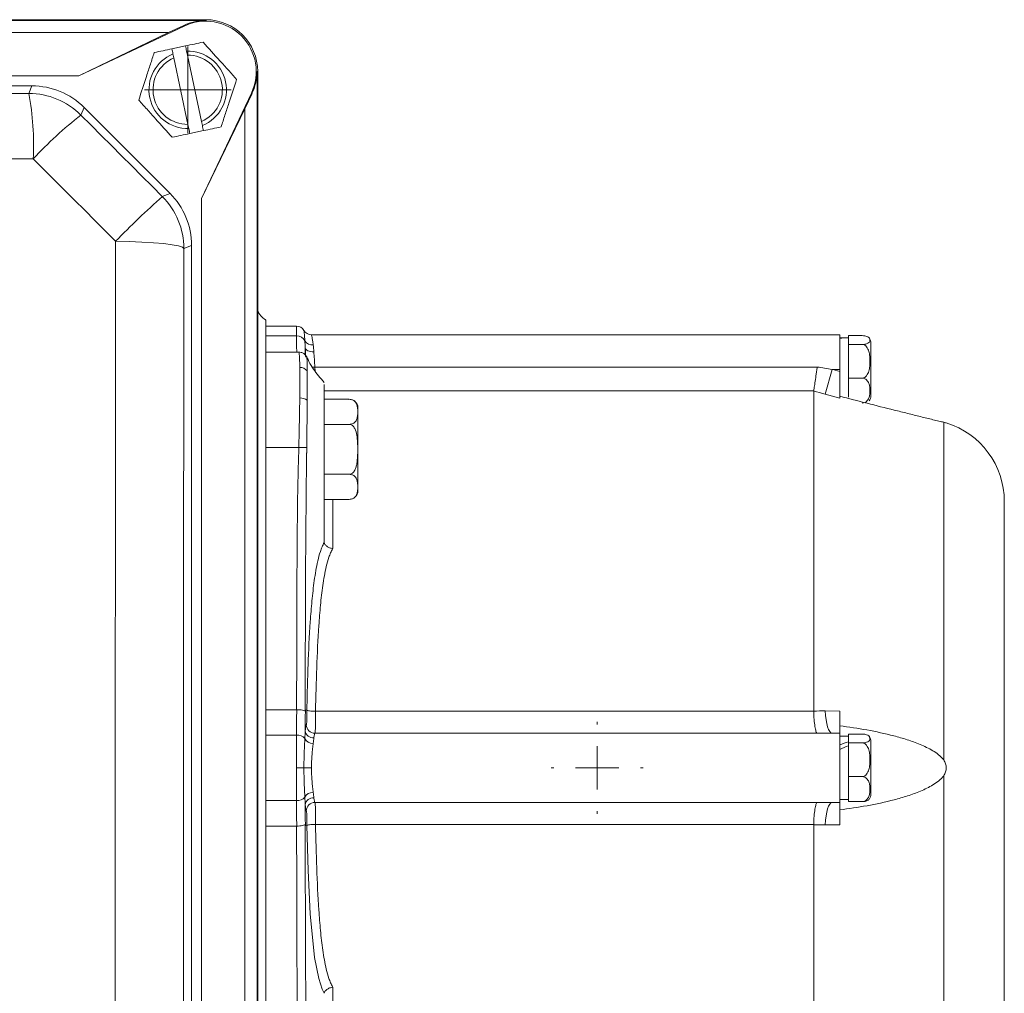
# Model space of a CAD drawing. Header units: millimetres. Extents: x 150 to 972, y 37 to 799.
# Tile 10 of 29: x 309 to 422, y 116 to 229. Entities that reach past the tile are written whole.
import ezdxf

# ---------------------------------------------------------------- set-up
doc = ezdxf.new("R2010")
doc.units = ezdxf.units.MM

# ---------------------------------------------------------------- blocks, each defined once
blk = doc.blocks.new('SW_CENTERMARKSYMBOL_19')
at = {"color": 0, "linetype": 'Continuous', "lineweight": 0}
for p, q in [((0, 5), (0, 5.3)), ((0, 0), (0, 2.5)), ((-5, 0), (-5.3, 0)), ((0, 0), (-2.5, 0)), ((0, 0), (0, -2.5)), ((0, 0), (2.5, 0)), ((5, 0), (5.3, 0)), ((0, -5), (0, -5.3))]:
    blk.add_line(p, q, dxfattribs=at)
blk = doc.blocks.new('SW_CENTERMARKSYMBOL_32')
at = {"color": 0, "linetype": 'Continuous', "lineweight": 0}
for p, q in [((0, 2.5), (0, 5)), ((0, 0), (0, 2.5)), ((-2.5, 0), (-5, 0)), ((0, 0), (-2.5, 0)), ((0, 0), (0, -2.5)), ((0, 0), (2.5, 0)), ((2.5, 0), (5, 0)), ((0, -2.5), (0, -5))]:
    blk.add_line(p, q, dxfattribs=at)

msp = doc.modelspace()

# ---------------------------------------------------------------- linework, layer by layer
at = {"color": 7, "linetype": 'Continuous', "lineweight": 15}
for p, q in [((330.33, 228.78), (207.33, 228.78)), ((207.33, 228.78), (330.33, 228.78)), ((207.33, 228.69), (330.33, 228.69)), ((330.33, 228.69), (330.33, 228.78)), ((211.64, 227.28), (326.03, 227.28)), ((315.7, 222.28), (327.84, 228.04)), ((326.03, 227.28), (315.7, 222.28)), ((327.8, 228.12), (326.03, 227.28)), ((327.84, 228.04), (327.8, 228.12)), ((326.43, 225.42), (327.99, 225.75)), ((328.22, 224.69), (328.12, 225.16)), ((326.55, 224.83), (326.65, 224.36)), ((326.65, 224.36), (328.28, 216.69)), ((329.84, 217.02), (328.22, 224.69)), ((336.25, 222.78), (336.33, 222.78)), ((336.25, 222.78), (336.25, 44.78)), ((336.33, 44.78), (336.33, 222.78)), ((336.33, 222.78), (336.33, 44.78)), ((221.97, 222.28), (315.7, 222.28)), ((310.28, 221.14), (227.39, 221.14)), ((309.91, 220.26), (310.28, 221.14)), ((335.6, 220.28), (329.83, 208.14)), ((334.83, 218.47), (335.68, 220.24)), ((335.6, 220.28), (335.68, 220.24)), ((316.29, 218.65), (315.92, 217.77)), ((326.21, 208.73), (316.29, 218.65)), ((329.83, 208.14), (334.83, 218.47)), ((334.83, 218.47), (334.83, 49.09)), ((328.28, 216.69), (328.38, 216.22)), ((330.07, 215.97), (328.5, 215.63)), ((329.94, 216.55), (329.84, 217.02)), ((325.32, 208.36), (326.21, 208.73)), ((329.83, 208.14), (329.83, 59.42)), ((328.7, 202.72), (327.81, 202.35)), ((328.7, 64.83), (328.7, 202.72)), ((337.25, 90.68), (337.25, 194.13)), ((340.8, 193.4), (337.25, 193.4)), ((340.82, 192.29), (337.25, 192.29)), ((403.5, 192.4), (342.53, 192.4)), ((403.5, 188.4), (403.5, 192.4)), ((404.5, 192.05), (404.5, 192.3)), ((404.5, 192.3), (406.1, 192.3)), ((404.5, 192.05), (404.5, 191.53)), ((404.5, 191.29), (404.5, 191.53)), ((404.5, 190.34), (404.5, 191.29)), ((404.5, 191.29), (406.1, 191.29)), ((407.1, 185.36), (407.1, 191.44)), ((341.08, 190.4), (337.25, 190.4)), ((404.5, 190.34), (404.5, 188.34)), ((342.93, 188.68), (400.9, 188.68)), ((401.83, 185.54), (402.62, 188.4)), ((403.5, 188.4), (402.62, 188.4)), ((403.5, 188.16), (403.5, 188.4)), ((404.5, 187.39), (404.5, 188.34)), ((404.5, 187.39), (406.1, 187.39)), ((404.5, 186.69), (404.5, 187.39)), ((404.5, 186.69), (404.5, 185.21)), ((400.5, 148.96), (400.5, 185.91)), ((403.5, 185.08), (401.83, 185.54)), ((344, 184.95), (346.9, 184.95)), ((347.9, 179.17), (347.9, 183.95)), ((344, 182.06), (346.9, 182.06)), ((415.5, 143.32), (415.5, 182.3)), ((341.08, 179.4), (337.25, 179.4)), ((341.08, 179.4), (342, 179.39)), ((347.9, 174.4), (347.9, 179.17)), ((344, 176.29), (346.9, 176.29)), ((344, 174.1), (344, 168.46)), ((344, 173.4), (346.9, 173.4)), ((422.5, 111.66), (422.5, 173.15)), ((340.82, 149.12), (337.25, 149.12)), ((342.01, 149.07), (341.83, 149.11)), ((343, 148.94), (343, 148.94)), ((343, 148.94), (400.5, 148.94)), ((401.83, 148.97), (403.5, 148.96)), ((340.82, 146.19), (337.25, 146.19)), ((400.9, 146.39), (342.93, 146.39)), ((403.5, 146.4), (402.62, 146.4)), ((403.5, 138.4), (403.5, 146.4)), ((404.5, 146.05), (403.5, 146.05)), ((404.5, 146.05), (404.5, 146.3)), ((404.5, 146.3), (406.1, 146.3)), ((404.5, 145.53), (404.5, 146.05)), ((404.5, 145.29), (404.5, 145.53)), ((404.5, 144.34), (404.5, 145.29)), ((404.5, 145.29), (406.1, 145.29)), ((404.5, 142.34), (404.5, 144.34)), ((407.1, 139.36), (407.1, 145.44)), ((404.5, 141.39), (404.5, 142.34)), ((404.5, 141.39), (406.1, 141.39)), ((404.5, 140.69), (404.5, 141.39)), ((415.5, 102.5), (415.5, 141.49)), ((404.5, 139.21), (404.5, 140.69)), ((403.5, 138.75), (404.5, 138.75)), ((404.5, 138.51), (404.5, 139.21)), ((340.82, 138.62), (337.25, 138.62)), ((342.93, 138.41), (400.9, 138.41)), ((403.5, 138.4), (402.62, 138.4)), ((404.5, 138.51), (406.1, 138.51)), ((340.82, 135.68), (337.25, 135.68)), ((342.01, 135.74), (341.83, 135.7)), ((343, 135.87), (343, 135.87)), ((400.5, 135.87), (343, 135.87)), ((400.5, 98.9), (400.5, 135.84)), ((403.5, 135.84), (401.83, 135.84))]:
    msp.add_line(p, q, dxfattribs=at)
at = {"color": 8, "linetype": 'Continuous', "lineweight": 15}
for p, q in [((341.82, 190.88), (341.82, 190.07)), ((342.93, 188.68), (342.95, 188.21)), ((400.5, 185.92), (344, 185.92)), ((345, 173.4), (345, 167.71)), ((345, 117.1), (345, 111.41))]:
    msp.add_line(p, q, dxfattribs=at)
at = {"color": 7, "linetype": 'Continuous', "lineweight": 15, "flags": 128}
for points in [[(227.76, 220.26), (238.02, 220.25), (248.29, 220.25), (258.56, 220.24), (268.83, 220.24), (279.11, 220.24), (289.38, 220.25), (299.65, 220.25), (309.91, 220.26)], [(315.92, 217.77), (317.1, 216.59), (318.27, 215.42), (319.45, 214.24), (320.62, 213.07), (321.8, 211.89), (322.97, 210.72), (324.15, 209.54), (325.32, 208.36)], [(310.42, 212.72), (300.03, 212.71), (289.64, 212.71), (279.24, 212.7), (268.83, 212.7), (258.43, 212.7), (248.03, 212.71), (237.64, 212.71), (227.25, 212.72)], [(319.93, 203.2), (318.74, 204.39), (317.55, 205.58), (316.36, 206.77), (315.17, 207.96), (313.98, 209.15), (312.8, 210.34), (311.61, 211.53), (310.42, 212.72)], [(319.93, 64.36), (319.91, 81.68), (319.9, 99.03), (319.89, 116.4), (319.88, 133.78), (319.89, 151.16), (319.9, 168.53), (319.91, 185.88), (319.93, 203.2)], [(327.81, 202.35), (327.64, 202.51), (327.19, 202.66), (326.47, 202.8), (325.5, 202.93), (324.32, 203.03), (322.96, 203.11), (321.48, 203.17), (319.93, 203.2)], [(327.81, 202.35), (327.79, 185.25), (327.78, 168.11), (327.77, 150.95), (327.76, 133.78), (327.77, 116.61), (327.78, 99.45), (327.79, 82.31), (327.81, 65.2)], [(342.81, 190.43), (342.63, 190.44), (342.45, 190.46), (342.28, 190.5), (342.13, 190.55), (342.01, 190.62), (341.91, 190.7), (341.85, 190.78), (341.82, 190.88)], [(402.62, 188.4), (402.7, 188.38), (403.5, 188.16)], [(402.62, 146.4), (402.48, 146.45), (402.35, 146.59), (402.22, 146.82), (402.1, 147.13), (402, 147.52), (401.92, 147.96), (401.87, 148.45), (401.83, 148.97)], [(340.8, 142.4), (340.93, 142.4), (341.06, 142.4), (341.18, 142.4), (341.3, 142.4), (341.41, 142.4), (341.51, 142.4), (341.6, 142.4), (341.67, 142.4)], [(341.67, 142.4), (341.74, 142.4), (341.83, 142.4), (341.92, 142.4), (342.03, 142.4), (342.15, 142.4), (342.27, 142.4), (342.4, 142.4), (342.53, 142.4)], [(401.83, 135.84), (401.87, 136.36), (401.92, 136.85), (402, 137.29), (402.1, 137.67), (402.22, 137.99), (402.35, 138.22), (402.48, 138.36), (402.62, 138.4)], [(343.86, 116.68), (343.78, 116.85), (343.38, 118.07), (342.9, 120.5), (342.39, 125.56), (342.14, 130.57), (342.01, 135.74), (342.01, 135.74), (342.01, 135.74)]]:
    msp.add_lwpolyline(points, dxfattribs=at)
at = {"color": 8, "linetype": 'Continuous', "lineweight": 15, "flags": 128}
msp.add_lwpolyline([(342.93, 188.68), (342.74, 188.67), (342.63, 188.66)], dxfattribs=at)
at = {"color": 7, "linetype": 'Continuous', "lineweight": 15}
for centre, radius, start, end in [((330.33, 222.78), 5.91, 90, 115.3937), ((330.33, 222.78), 5.83, 334.6063, 115.3937), ((330.33, 222.78), 6, 0, 90), ((330.33, 222.78), 6, 0, 90), ((328.25, 220.69), 4.47, 292.2653, 91.6664), ((328.25, 220.69), 4.47, 112.2653, 271.6664), ((328.25, 220.69), 4, 113.5028, 270.4289), ((328.25, 220.69), 4, 293.5028, 90.4289), ((330.33, 222.78), 5.91, 334.6063, 0), ((278.81, 214.39), 31.65, 356.9741, 10.6877), ((309.91, 211.76), 8.5, 45.0044, 89.9956), ((345.99, 179.48), 48.68, 128.1385, 136.9403), ((390.97, 134.5), 98.82, 131.6277, 135.9575), ((319.31, 202.35), 8.5, 0.0044, 44.9956), ((340.8, 192.4), 1, 29.9999, 90), ((340.87, 191.3), 0.987, 23.0864, 92.9691), ((342.53, 193.4), 1, 210.0006, 269.9997), ((342.6, 192.17), 0.955, 210.289, 278.1005), ((406.1, 191.44), 1, 0, 36.3822), ((341.22, 187.58), 1.05, 38.7952, 91.8048), ((406.1, 185.36), 1, 323.7332, 0), ((341.23, 183.73), 1.38, 54.5229, 92.0171), ((346.9, 183.95), 1, 69.7629, 96.8568), ((346.9, 183.95), 1, 0, 53.9734), ((413, 173.15), 9.5, 0, 72.8474), ((346.9, 174.4), 1, 310.5547, 0), ((342.78, 146.82), 0.97, 188.5993, 272.2626), ((342.94, 147.4), 1, 182.1995, 269.7175), ((340.92, 145.08), 1.12, 39.986, 95.3216), ((342.71, 146.3), 1.07, 208.277, 271.0481), ((406.1, 145.44), 1, 0, 36.3822), ((340.92, 139.73), 1.12, 264.6772, 320.0137), ((342.71, 138.5), 1.07, 88.951, 151.7231), ((342.78, 137.99), 0.97, 87.7374, 171.4007), ((406.1, 139.36), 1, 323.7332, 0), ((342.94, 137.41), 1, 90.2825, 177.8005)]:
    msp.add_arc(centre, radius, start, end, dxfattribs=at)
for centre, major_axis, ratio, start_param, end_param in [((310.28, 212.64), (3.25, 7.85), 0.999894, 5.890524, 6.675847), ((320.2, 202.72), (7.85, 3.25), 0.999894, 5.890524, 6.675847), ((338.24, 195.87), (1.42, 1.42), 0.998783, 2.670647, 3.409685), ((403.4, 188.4), (6.32, 0), 0.57735, 1.475746, 1.554978), ((404.6, 188.4), (6.32, 0), 0.57735, 1.586615, 1.745682), ((403.4, 142.4), (6.24, 2.94), 0.345951, 1.234141, 1.393209), ((404.6, 142.4), (6.24, 2.94), 0.345951, 1.424846, 1.583913)]:
    msp.add_ellipse(centre, major_axis=major_axis, ratio=ratio, start_param=start_param, end_param=end_param, dxfattribs=at)
for points in [[(327.99, 225.75), (328.69, 225.9), (329.37, 226.04), (330.03, 226.18)], [(326.43, 225.42), (326.47, 225.22), (326.51, 225.03), (326.55, 224.83)], [(328.12, 225.16), (328.08, 225.36), (328.03, 225.55), (327.99, 225.75)], [(328.38, 216.22), (328.42, 216.02), (328.46, 215.83), (328.5, 215.63)], [(330.07, 215.97), (330.03, 216.16), (329.98, 216.35), (329.94, 216.55)], [(330.07, 215.97), (330.77, 216.11), (331.44, 216.26), (332.11, 216.4)], [(341.82, 190.88), (341.81, 191.17), (341.79, 191.44), (341.77, 191.69)], [(342.73, 191.23), (342.76, 190.99), (342.8, 190.72), (342.81, 190.43)], [(400.9, 188.68), (401.47, 188.59), (402.05, 188.49), (402.62, 188.4)], [(400.5, 185.91), (400.5, 185.91), (400.5, 185.91), (400.5, 185.92)], [(401.83, 185.54), (401.39, 185.67), (400.94, 185.79), (400.5, 185.91)], [(340.83, 149.12), (340.82, 149.12), (340.82, 149.12), (340.82, 149.12)], [(341.83, 149.11), (341.82, 148.3), (341.82, 147.48), (341.82, 146.67)], [(342.01, 149.07), (342.01, 149.07), (342.01, 149.07), (342.01, 149.07)], [(400.5, 148.96), (400.94, 148.97), (401.39, 148.97), (401.83, 148.97)], [(400.5, 148.94), (400.5, 148.95), (400.5, 148.96), (400.5, 148.96)], [(341.77, 145.8), (341.79, 146.11), (341.81, 146.4), (341.82, 146.67)], [(342.81, 145.85), (342.8, 145.68), (342.76, 145.47), (342.73, 145.24)], [(402.62, 146.4), (402.05, 146.4), (401.47, 146.4), (400.9, 146.39)], [(341.82, 138.13), (341.81, 138.41), (341.79, 138.7), (341.77, 139.01)], [(342.73, 139.57), (342.76, 139.33), (342.8, 139.13), (342.81, 138.96)], [(341.82, 138.13), (341.82, 137.32), (341.82, 136.51), (341.83, 135.7)], [(400.9, 138.41), (401.47, 138.41), (402.05, 138.4), (402.62, 138.4)], [(340.82, 135.68), (340.82, 135.68), (340.82, 135.68), (340.83, 135.68)], [(342.01, 135.74), (342.01, 135.74), (342.01, 135.74), (342.01, 135.74)], [(400.5, 135.84), (400.5, 135.85), (400.5, 135.86), (400.5, 135.87)], [(401.83, 135.84), (401.39, 135.84), (400.94, 135.84), (400.5, 135.84)]]:
    msp.add_open_spline(points, degree=3, dxfattribs=at)
for points, knots in [([(330.03, 226.18), (330.67, 225.48), (331.31, 224.77), (332.13, 223.86), (332.29, 223.67), (332.62, 223.31), (332.78, 223.13), (333.26, 222.59), (333.58, 222.24), (333.9, 221.89)], [0, 0, 0, 0, 0.5, 0.5, 0.625, 0.625, 0.75, 0.75, 1, 1, 1, 1]), ([(324.39, 224.98), (324.72, 225.05), (325.06, 225.13), (325.74, 225.27), (326.08, 225.34), (326.43, 225.42)], [0, 0, 0, 0, 0.5, 0.5, 1, 1, 1, 1]), ([(322.6, 219.49), (322.89, 220.39), (323.19, 221.3), (323.57, 222.47), (323.64, 222.7), (323.79, 223.17), (323.87, 223.4), (324.09, 224.08), (324.24, 224.53), (324.39, 224.98)], [0, 0, 0, 0, 0.5, 0.5, 0.625, 0.625, 0.75, 0.75, 1, 1, 1, 1]), ([(333.9, 221.89), (333.6, 220.99), (333.31, 220.08), (332.93, 218.91), (332.85, 218.68), (332.7, 218.22), (332.63, 217.99), (332.4, 217.3), (332.25, 216.85), (332.11, 216.4)], [0, 0, 0, 0, 0.5, 0.5, 0.625, 0.625, 0.75, 0.75, 1, 1, 1, 1]), ([(326.46, 215.2), (325.83, 215.9), (325.19, 216.61), (324.37, 217.53), (324.2, 217.71), (323.88, 218.07), (323.72, 218.25), (323.23, 218.79), (322.92, 219.14), (322.6, 219.49)], [0, 0, 0, 0, 0.5, 0.5, 0.625, 0.625, 0.75, 0.75, 1, 1, 1, 1]), ([(326.46, 215.2), (326.79, 215.27), (327.13, 215.34), (327.82, 215.49), (328.16, 215.56), (328.5, 215.63)], [0, 0, 0, 0, 0.5, 0.5, 1, 1, 1, 1]), ([(340.82, 192.29), (340.81, 192.65), (340.81, 192.93), (340.8, 193.21), (340.8, 193.28), (340.8, 193.38), (340.8, 193.4), (340.8, 193.4)], [0, 0, 0, 0, 0.5, 0.5, 0.75, 0.75, 1, 1, 1, 1]), ([(340.83, 190.4), (340.83, 190.72), (340.82, 191.03), (340.82, 191.66), (340.82, 191.98), (340.82, 192.29)], [0, 0, 0, 0, 0.5, 0.5, 1, 1, 1, 1]), ([(341.77, 191.69), (341.76, 191.89), (341.75, 192.06), (341.72, 192.36), (341.71, 192.49), (341.69, 192.69), (341.68, 192.77), (341.67, 192.88), (341.67, 192.9), (341.67, 192.9)], [0, 0, 0, 0, 0.25, 0.25, 0.5, 0.5, 0.75, 0.75, 1, 1, 1, 1]), ([(342.53, 192.4), (342.53, 192.4), (342.54, 192.38), (342.56, 192.27), (342.58, 192.2), (342.62, 192), (342.64, 191.87), (342.69, 191.58), (342.71, 191.41), (342.73, 191.23)], [0, 0, 0, 0, 0.25, 0.25, 0.5, 0.5, 0.75, 0.75, 1, 1, 1, 1]), ([(406.1, 192.3), (406.2, 192.3), (406.3, 192.29), (406.47, 192.26), (406.54, 192.24), (406.73, 192.18), (406.8, 192.14), (406.91, 192.04), (406.94, 191.99), (406.98, 191.89), (406.99, 191.84), (406.99, 191.74), (406.98, 191.69), (406.94, 191.59), (406.91, 191.54), (406.8, 191.45), (406.72, 191.4), (406.54, 191.34), (406.47, 191.32), (406.3, 191.3), (406.2, 191.29), (406.1, 191.29)], [0, 0, 0, 0, 0.0625, 0.0625, 0.125, 0.125, 0.25, 0.25, 0.375, 0.375, 0.5, 0.5, 0.625, 0.625, 0.75, 0.75, 0.875, 0.875, 0.9375, 0.9375, 1, 1, 1, 1]), ([(406.1, 191.29), (406.2, 191.29), (406.3, 191.26), (406.47, 191.15), (406.54, 191.08), (406.73, 190.85), (406.8, 190.67), (406.91, 190.3), (406.94, 190.11), (406.98, 189.72), (406.99, 189.53), (406.99, 189.15), (406.98, 188.96), (406.94, 188.57), (406.91, 188.39), (406.8, 188.01), (406.72, 187.83), (406.54, 187.6), (406.47, 187.53), (406.3, 187.42), (406.2, 187.39), (406.1, 187.39)], [0, 0, 0, 0, 0.0625, 0.0625, 0.125, 0.125, 0.25, 0.25, 0.375, 0.375, 0.5, 0.5, 0.625, 0.625, 0.75, 0.75, 0.875, 0.875, 0.9375, 0.9375, 1, 1, 1, 1]), ([(341.19, 188.62), (341.18, 188.91), (341.18, 189.17), (341.16, 189.61), (341.15, 189.8), (341.12, 190.25), (341.1, 190.4), (341.08, 190.4)], [0, 0, 0, 0, 0.25, 0.25, 0.5, 0.5, 1, 1, 1, 1]), ([(342.02, 189.76), (342.01, 189.78), (341.99, 189.86), (341.87, 190.04), (341.66, 190.24), (341.37, 190.39), (341.17, 190.39), (341.08, 190.39)], [0, 0, 0, 0, 0.106883, 0.300538, 0.540151, 0.807165, 1, 1, 1, 1]), ([(341.87, 189.8), (341.86, 189.97), (341.84, 190.36), (341.83, 190.69), (341.82, 190.88)], [0, 0, 0, 0, 0.454404, 1, 1, 1, 1]), ([(342.81, 190.43), (342.83, 190.16), (342.85, 189.88), (342.89, 189.29), (342.91, 188.99), (342.93, 188.68)], [0, 0, 0, 0, 0.5, 0.5, 1, 1, 1, 1]), ([(344, 186.91), (343.57, 187.4), (342.92, 188.15), (342.29, 189.17), (342.1, 189.61), (342.03, 189.76)], [0, 0, 0, 0, 0.5601439, 0.8443701, 1, 1, 1, 1]), ([(400.5, 185.92), (400.51, 185.97), (400.52, 186.07), (400.57, 186.39), (400.6, 186.6), (400.68, 187.1), (400.72, 187.39), (400.78, 187.86), (400.81, 188.01), (400.85, 188.34), (400.88, 188.51), (400.9, 188.68)], [0, 0, 0, 0, 0.25, 0.25, 0.5, 0.5, 0.75, 0.75, 0.875, 0.875, 1, 1, 1, 1]), ([(341.18, 185.11), (341.19, 185.82), (341.2, 186.47), (341.2, 187.64), (341.2, 188.17), (341.19, 188.62)], [0, 0, 0, 0, 0.5, 0.5, 1, 1, 1, 1]), ([(342.04, 188.23), (342.04, 187.8), (342.04, 187.3), (342.04, 186.17), (342.04, 185.54), (342.04, 184.86)], [0, 0, 0, 0, 0.5, 0.5, 1, 1, 1, 1]), ([(403.5, 188.16), (403.5, 187.8), (403.5, 187.44), (403.5, 186.75), (403.5, 186.43), (403.5, 185.86), (403.5, 185.63), (403.5, 185.26), (403.5, 185.14), (403.5, 185.08)], [0, 0, 0, 0, 0.25, 0.25, 0.5, 0.5, 0.75, 0.75, 1, 1, 1, 1]), ([(344, 186.67), (344, 186.64), (344, 186.59), (344, 186.5), (344, 186.41), (344, 186.3), (344, 186.19), (344, 186.06), (344, 185.93), (344, 185.78), (344, 185.63), (344, 185.47), (344, 185.29), (344, 185.11), (344, 184.92), (344, 184.65), (344, 184.3), (344, 183.86), (344, 183.39), (344, 182.9), (344, 182.39), (344, 181.86), (344, 181.49), (344, 181.3)], [0, 0, 0, 0, 0.036397, 0.072483, 0.108308, 0.143921, 0.179377, 0.214725, 0.250021, 0.285317, 0.320665, 0.35612, 0.391734, 0.427559, 0.463645, 0.500042, 0.572484, 0.643889, 0.714669, 0.785247, 0.856049, 0.927496, 1, 1, 1, 1]), ([(406.1, 187.39), (406.2, 187.39), (406.3, 187.37), (406.47, 187.29), (406.54, 187.24), (406.73, 187.07), (406.8, 186.93), (406.91, 186.66), (406.94, 186.52), (406.98, 186.23), (406.99, 186.09), (406.99, 185.8), (406.98, 185.66), (406.94, 185.38), (406.91, 185.24), (406.8, 184.96), (406.72, 184.83), (406.54, 184.66), (406.47, 184.61), (406.3, 184.53), (406.2, 184.51), (406.1, 184.51)], [0, 0, 0, 0, 0.0625, 0.0625, 0.125, 0.125, 0.25, 0.25, 0.375, 0.375, 0.5, 0.5, 0.625, 0.625, 0.75, 0.75, 0.875, 0.875, 0.9375, 0.9375, 1, 1, 1, 1]), ([(415.5, 182.3), (415.33, 182.34), (415.14, 182.39), (414.72, 182.49), (414.5, 182.54), (413.8, 182.71), (413.32, 182.83), (412.33, 183.07), (411.83, 183.2), (410.81, 183.45), (410.3, 183.58), (408.75, 183.97), (407.7, 184.23), (405.61, 184.77), (404.55, 185.04), (403.5, 185.31)], [0, 0, 0, 0, 0.0625, 0.0625, 0.125, 0.125, 0.25, 0.25, 0.375, 0.375, 0.5, 0.5, 0.75, 0.75, 1, 1, 1, 1]), ([(341.08, 179.4), (341.1, 180.41), (341.12, 181.4), (341.15, 182.84), (341.16, 183.32), (341.17, 184.24), (341.18, 184.68), (341.18, 185.11)], [0, 0, 0, 0, 0.5, 0.5, 0.75, 0.75, 1, 1, 1, 1]), ([(342.04, 184.86), (342.03, 184.44), (342.03, 184.02), (342.03, 183.13), (342.02, 182.68), (342.02, 181.76), (342.01, 181.29), (342, 180.34), (342, 179.86), (342, 179.39)], [0, 0, 0, 0, 0.25, 0.25, 0.5, 0.5, 0.75, 0.75, 1, 1, 1, 1]), ([(346.9, 184.95), (347.04, 184.95), (347.17, 184.92), (347.38, 184.83), (347.46, 184.77), (347.59, 184.65), (347.64, 184.58), (347.72, 184.45), (347.75, 184.38), (347.82, 184.18), (347.84, 184.05), (347.87, 183.77), (347.87, 183.64), (347.87, 183.36), (347.87, 183.23), (347.84, 182.96), (347.82, 182.82), (347.75, 182.62), (347.72, 182.55), (347.64, 182.42), (347.59, 182.36), (347.46, 182.23), (347.38, 182.18), (347.17, 182.09), (347.04, 182.06), (346.9, 182.06)], [0, 0, 0, 0, 0.0625, 0.0625, 0.125, 0.125, 0.1875, 0.1875, 0.25, 0.25, 0.375, 0.375, 0.5, 0.5, 0.625, 0.625, 0.75, 0.75, 0.8125, 0.8125, 0.875, 0.875, 0.9375, 0.9375, 1, 1, 1, 1]), ([(346.9, 182.06), (347.04, 182.06), (347.17, 182), (347.38, 181.82), (347.46, 181.7), (347.66, 181.34), (347.73, 181.07), (347.82, 180.53), (347.84, 180.26), (347.87, 179.71), (347.87, 179.44), (347.87, 178.9), (347.87, 178.62), (347.84, 178.08), (347.82, 177.81), (347.75, 177.41), (347.72, 177.28), (347.64, 177.01), (347.59, 176.88), (347.46, 176.64), (347.38, 176.53), (347.17, 176.35), (347.04, 176.29), (346.9, 176.29)], [0, 0, 0, 0, 0.0625, 0.0625, 0.125, 0.125, 0.25, 0.25, 0.375, 0.375, 0.5, 0.5, 0.625, 0.625, 0.75, 0.75, 0.8125, 0.8125, 0.875, 0.875, 0.9375, 0.9375, 1, 1, 1, 1]), ([(415.8, 182.23), (415.8, 182.23), (415.83, 182.22), (415.73, 182.24), (415.57, 182.28), (415.5, 182.3)], [0, 0, 0, 0, 0.04651, 0.541454, 1, 1, 1, 1]), ([(344, 181.3), (344, 181.21), (344, 181.03), (344, 180.75), (344, 180.48), (344, 180.2), (344, 179.92), (344, 179.65), (344, 179.37), (344, 179.1), (344, 178.82), (344, 178.54), (344, 178.27), (344, 177.99), (344, 177.72), (344, 177.35), (344, 176.9), (344, 176.38), (344, 175.88), (344, 175.4), (344, 174.95), (344, 174.51), (344, 174.24), (344, 174.1)], [0, 0, 0, 0, 0.03637, 0.072441, 0.108261, 0.143878, 0.179344, 0.214708, 0.25002, 0.285333, 0.320696, 0.356162, 0.39178, 0.4276, 0.46367, 0.50004, 0.572439, 0.643844, 0.71465, 0.785262, 0.85609, 0.927538, 1, 1, 1, 1]), ([(340.82, 149.12), (340.83, 154.17), (340.84, 159.22), (340.87, 166.79), (340.89, 169.31), (340.93, 173.1), (340.95, 174.36), (340.99, 176.25), (341, 176.88), (341.03, 177.83), (341.04, 178.14), (341.06, 178.77), (341.08, 179.09), (341.08, 179.4)], [0, 0, 0, 0, 0.5, 0.5, 0.75, 0.75, 0.875, 0.875, 0.9375, 0.9375, 0.96875, 0.96875, 1, 1, 1, 1]), ([(341.99, 178.84), (341.99, 178.8), (341.98, 178.76), (341.98, 178.69), (341.98, 178.57), (341.98, 178.3), (341.97, 178.07), (341.97, 177.6), (341.96, 177.29), (341.95, 176.36), (341.94, 175.74), (341.92, 173.88), (341.91, 172.63), (341.88, 168.91), (341.86, 166.42), (341.83, 158.97), (341.82, 154), (341.81, 149.03)], [0, 0, 0, 0, 0.003906, 0.003906, 0.007812, 0.015625, 0.03125, 0.03125, 0.0625, 0.0625, 0.125, 0.125, 0.25, 0.25, 0.5, 0.5, 1, 1, 1, 1]), ([(342, 179.39), (341.99, 179.2), (341.99, 179.02), (341.99, 178.84), (341.99, 178.84), (341.99, 178.84), (341.99, 178.84)], [0, 0, 0, 0, 0.0005436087, 0.0005436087, 0.0005436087, 0.0005436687, 0.0005436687, 0.0005436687, 0.0005436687]), ([(346.9, 176.29), (347.04, 176.29), (347.17, 176.26), (347.38, 176.17), (347.46, 176.11), (347.59, 175.99), (347.64, 175.92), (347.72, 175.79), (347.75, 175.72), (347.82, 175.52), (347.84, 175.39), (347.87, 175.11), (347.87, 174.98), (347.87, 174.7), (347.87, 174.57), (347.84, 174.29), (347.82, 174.16), (347.75, 173.96), (347.72, 173.89), (347.64, 173.76), (347.59, 173.7), (347.46, 173.57), (347.38, 173.52), (347.17, 173.43), (347.04, 173.4), (346.9, 173.4)], [0, 0, 0, 0, 0.0625, 0.0625, 0.125, 0.125, 0.1875, 0.1875, 0.25, 0.25, 0.375, 0.375, 0.5, 0.5, 0.625, 0.625, 0.75, 0.75, 0.8125, 0.8125, 0.875, 0.875, 0.9375, 0.9375, 1, 1, 1, 1]), ([(342.01, 149.07), (342.01, 149.29), (342.01, 149.51), (342.02, 149.94), (342.04, 150.6), (342.05, 151.25), (342.08, 152.54), (342.11, 153.4), (342.2, 155.94), (342.28, 157.61), (342.45, 160.07), (342.51, 160.88), (342.67, 162.47), (342.75, 163.25), (342.97, 164.8), (343.1, 165.55), (343.35, 166.66), (343.45, 167.02), (343.62, 167.56), (343.69, 167.73), (343.83, 168.08), (343.91, 168.26), (344, 168.42)], [0, 0, 0, 0, 0.03125, 0.03125, 0.0625, 0.125, 0.125, 0.25, 0.25, 0.5, 0.5, 0.625, 0.625, 0.75, 0.75, 0.875, 0.875, 0.9375, 0.9375, 0.96875, 0.96875, 1, 1, 1, 1]), ([(344, 168.43), (344.01, 168.35), (344.04, 168.28), (344.15, 168.13), (344.23, 168.05), (344.41, 167.92), (344.52, 167.86), (344.75, 167.77), (344.88, 167.73), (345, 167.71)], [0, 0, 0, 0, 0.25, 0.25, 0.5, 0.5, 0.75, 0.75, 1, 1, 1, 1]), ([(345, 167.71), (344.89, 167.55), (344.81, 167.39), (344.67, 167.05), (344.6, 166.88), (344.43, 166.37), (344.33, 166.01), (344.08, 164.94), (343.95, 164.2), (343.74, 162.71), (343.65, 161.95), (343.5, 160.4), (343.44, 159.62), (343.28, 157.23), (343.2, 155.61), (343.08, 152.31), (343.03, 150.64), (343, 148.94)], [0, 0, 0, 0, 0.03125, 0.03125, 0.0625, 0.0625, 0.125, 0.125, 0.25, 0.25, 0.375, 0.375, 0.5, 0.5, 0.75, 0.75, 1, 1, 1, 1]), ([(340.82, 146.19), (340.82, 146.68), (340.82, 147.17), (340.82, 148.15), (340.83, 148.63), (340.83, 149.12)], [0, 0, 0, 0, 0.5, 0.5, 1, 1, 1, 1]), ([(341.81, 149.03), (341.81, 148.99), (341.8, 148.97), (341.77, 148.98), (341.75, 148.99), (341.67, 149.01), (341.6, 149.04), (341.33, 149.1), (341.08, 149.13), (340.83, 149.12)], [0, 0, 0, 0, 0.125, 0.125, 0.25, 0.25, 0.5, 0.5, 1, 1, 1, 1]), ([(341.81, 149.03), (341.82, 149.04), (341.82, 149.06), (341.82, 149.08), (341.82, 149.09), (341.82, 149.09), (341.82, 149.1), (341.82, 149.1), (341.82, 149.11), (341.83, 149.11)], [0, 0, 0, 0, 0.0000887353, 0.0000887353, 0.0000887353, 0.0001417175, 0.0001417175, 0.0001417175, 0.0001750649, 0.0001750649, 0.0001750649, 0.0001750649]), ([(341.94, 147.36), (341.95, 147.37), (341.96, 147.43), (341.98, 147.61), (341.99, 147.73), (342.01, 148.04), (342.01, 148.22), (342.01, 148.63), (342.01, 148.84), (342.01, 149.07)], [0, 0, 0, 0, 0.25, 0.25, 0.5, 0.5, 0.75, 0.75, 1, 1, 1, 1]), ([(342.01, 149.07), (342.02, 149.05), (342.05, 149.03), (342.16, 149), (342.23, 148.98), (342.41, 148.96), (342.52, 148.95), (342.7, 148.94), (342.75, 148.94), (342.85, 148.94), (342.88, 148.93), (342.92, 148.93), (342.94, 148.94), (342.96, 148.94), (342.97, 148.94), (342.98, 148.94), (342.99, 148.94), (343, 148.94), (343, 148.94), (343, 148.94)], [0, 0, 0, 0, 0.25, 0.25, 0.5, 0.5, 0.75, 0.75, 0.875, 0.875, 0.9375, 0.9375, 0.96875, 0.96875, 0.984375, 0.984375, 0.992188, 0.992188, 1, 1, 1, 1]), ([(343, 148.94), (343.01, 148.6), (343.01, 148.28), (343.01, 147.68), (343, 147.41), (342.99, 146.95), (342.98, 146.77), (342.96, 146.5), (342.95, 146.42), (342.93, 146.39)], [0, 0, 0, 0, 0.25, 0.25, 0.5, 0.5, 0.75, 0.75, 1, 1, 1, 1]), ([(400.5, 148.94), (400.51, 148.6), (400.52, 148.28), (400.57, 147.68), (400.6, 147.41), (400.68, 146.95), (400.72, 146.76), (400.78, 146.56), (400.81, 146.51), (400.85, 146.43), (400.88, 146.41), (400.9, 146.39)], [0, 0, 0, 0, 0.25, 0.25, 0.5, 0.5, 0.75, 0.75, 0.875, 0.875, 1, 1, 1, 1]), ([(403.5, 148.96), (403.5, 148.78), (403.5, 148.61), (403.5, 148.27), (403.5, 148.1), (403.5, 147.78), (403.5, 147.64), (403.5, 147.36), (403.5, 147.23), (403.5, 147), (403.5, 146.9), (403.5, 146.72), (403.5, 146.65), (403.5, 146.53), (403.5, 146.48), (403.5, 146.42), (403.5, 146.4), (403.5, 146.4)], [0, 0, 0, 0, 0.125, 0.125, 0.25, 0.25, 0.375, 0.375, 0.5, 0.5, 0.625, 0.625, 0.75, 0.75, 0.875, 0.875, 1, 1, 1, 1]), ([(341.82, 146.67), (341.83, 146.87), (341.85, 147.03), (341.89, 147.26), (341.91, 147.33), (341.94, 147.36)], [0, 0, 0, 0, 0.5, 0.5, 1, 1, 1, 1]), ([(403.5, 147.25), (404.55, 147.12), (405.6, 146.96), (407.69, 146.59), (408.73, 146.36), (410.26, 145.96), (410.77, 145.82), (411.78, 145.49), (412.29, 145.31), (413.03, 145), (413.28, 144.89), (413.76, 144.65), (414.01, 144.52), (414.48, 144.24), (414.7, 144.09), (415.13, 143.74), (415.33, 143.54), (415.5, 143.32)], [0, 0, 0, 0, 0.25, 0.25, 0.5, 0.5, 0.625, 0.625, 0.75, 0.75, 0.8125, 0.8125, 0.875, 0.875, 0.9375, 0.9375, 1, 1, 1, 1]), ([(340.8, 142.4), (340.8, 143.07), (340.8, 143.73), (340.81, 144.69), (340.81, 145.01), (340.81, 145.62), (340.81, 145.91), (340.82, 146.19)], [0, 0, 0, 0, 0.5, 0.5, 0.75, 0.75, 1, 1, 1, 1]), ([(341.67, 142.4), (341.67, 142.71), (341.67, 143.02), (341.68, 143.62), (341.69, 143.92), (341.71, 144.49), (341.72, 144.77), (341.75, 145.3), (341.76, 145.56), (341.77, 145.8)], [0, 0, 0, 0, 0.25, 0.25, 0.5, 0.5, 0.75, 0.75, 1, 1, 1, 1]), ([(342.93, 146.39), (342.91, 146.37), (342.89, 146.32), (342.85, 146.13), (342.83, 146.01), (342.81, 145.85)], [0, 0, 0, 0, 0.5, 0.5, 1, 1, 1, 1]), ([(406.1, 146.3), (406.2, 146.3), (406.3, 146.29), (406.47, 146.26), (406.54, 146.24), (406.73, 146.18), (406.8, 146.14), (406.91, 146.04), (406.94, 145.99), (406.98, 145.89), (406.99, 145.84), (406.99, 145.74), (406.98, 145.69), (406.94, 145.59), (406.91, 145.54), (406.8, 145.45), (406.72, 145.4), (406.54, 145.34), (406.47, 145.32), (406.3, 145.3), (406.2, 145.29), (406.1, 145.29)], [0, 0, 0, 0, 0.0625, 0.0625, 0.125, 0.125, 0.25, 0.25, 0.375, 0.375, 0.5, 0.5, 0.625, 0.625, 0.75, 0.75, 0.875, 0.875, 0.9375, 0.9375, 1, 1, 1, 1]), ([(342.73, 145.24), (342.71, 145.05), (342.69, 144.84), (342.64, 144.41), (342.62, 144.18), (342.58, 143.7), (342.56, 143.44), (342.54, 142.93), (342.53, 142.67), (342.53, 142.4)], [0, 0, 0, 0, 0.25, 0.25, 0.5, 0.5, 0.75, 0.75, 1, 1, 1, 1]), ([(406.1, 145.29), (406.2, 145.29), (406.3, 145.26), (406.47, 145.15), (406.54, 145.08), (406.73, 144.85), (406.8, 144.67), (406.91, 144.3), (406.94, 144.11), (406.98, 143.72), (406.99, 143.53), (406.99, 143.15), (406.98, 142.96), (406.94, 142.57), (406.91, 142.39), (406.8, 142.01), (406.72, 141.83), (406.54, 141.6), (406.47, 141.53), (406.3, 141.42), (406.2, 141.39), (406.1, 141.39)], [0, 0, 0, 0, 0.0625, 0.0625, 0.125, 0.125, 0.25, 0.25, 0.375, 0.375, 0.5, 0.5, 0.625, 0.625, 0.75, 0.75, 0.875, 0.875, 0.9375, 0.9375, 1, 1, 1, 1]), ([(415.5, 143.32), (415.59, 143.18), (415.67, 143.04), (415.78, 142.73), (415.8, 142.57), (415.8, 142.24), (415.78, 142.08), (415.67, 141.77), (415.59, 141.62), (415.5, 141.49)], [0, 0, 0, 0, 0.25, 0.25, 0.5, 0.5, 0.75, 0.75, 1, 1, 1, 1]), ([(340.82, 138.62), (340.81, 139.18), (340.81, 139.78), (340.8, 140.74), (340.8, 141.07), (340.8, 141.73), (340.8, 142.07), (340.8, 142.4)], [0, 0, 0, 0, 0.5, 0.5, 0.75, 0.75, 1, 1, 1, 1]), ([(341.77, 139.01), (341.76, 139.25), (341.75, 139.5), (341.72, 140.03), (341.71, 140.31), (341.69, 140.89), (341.68, 141.18), (341.67, 141.79), (341.67, 142.09), (341.67, 142.4)], [0, 0, 0, 0, 0.25, 0.25, 0.5, 0.5, 0.75, 0.75, 1, 1, 1, 1]), ([(342.53, 142.4), (342.53, 142.14), (342.54, 141.87), (342.56, 141.36), (342.58, 141.11), (342.62, 140.63), (342.64, 140.39), (342.69, 139.96), (342.71, 139.76), (342.73, 139.57)], [0, 0, 0, 0, 0.25, 0.25, 0.5, 0.5, 0.75, 0.75, 1, 1, 1, 1]), ([(415.5, 141.49), (415.33, 141.27), (415.14, 141.08), (414.72, 140.73), (414.5, 140.58), (413.8, 140.16), (413.32, 139.93), (412.33, 139.51), (411.83, 139.33), (410.81, 139), (410.3, 138.85), (408.75, 138.45), (407.7, 138.22), (405.61, 137.84), (404.55, 137.69), (403.5, 137.56)], [0, 0, 0, 0, 0.0625, 0.0625, 0.125, 0.125, 0.25, 0.25, 0.375, 0.375, 0.5, 0.5, 0.75, 0.75, 1, 1, 1, 1]), ([(406.1, 141.39), (406.2, 141.39), (406.3, 141.37), (406.47, 141.29), (406.54, 141.24), (406.73, 141.07), (406.8, 140.93), (406.91, 140.66), (406.94, 140.52), (406.98, 140.23), (406.99, 140.09), (406.99, 139.8), (406.98, 139.66), (406.94, 139.38), (406.91, 139.24), (406.8, 138.96), (406.72, 138.83), (406.54, 138.66), (406.47, 138.61), (406.3, 138.53), (406.2, 138.51), (406.1, 138.51)], [0, 0, 0, 0, 0.0625, 0.0625, 0.125, 0.125, 0.25, 0.25, 0.375, 0.375, 0.5, 0.5, 0.625, 0.625, 0.75, 0.75, 0.875, 0.875, 0.9375, 0.9375, 1, 1, 1, 1]), ([(342.81, 138.96), (342.83, 138.8), (342.85, 138.67), (342.89, 138.49), (342.91, 138.43), (342.93, 138.41)], [0, 0, 0, 0, 0.5, 0.5, 1, 1, 1, 1]), ([(406.1, 138.51), (406.16, 138.51), (406.27, 138.51), (406.46, 138.54), (406.67, 138.6), (406.84, 138.68), (406.86, 138.76), (406.87, 138.79)], [0, 0, 0, 0, 0.118581, 0.236803, 0.422995, 0.730279, 1, 1, 1, 1]), ([(340.83, 135.68), (340.83, 136.17), (340.82, 136.66), (340.82, 137.64), (340.82, 138.13), (340.82, 138.62)], [0, 0, 0, 0, 0.5, 0.5, 1, 1, 1, 1]), ([(341.94, 137.45), (341.91, 137.48), (341.89, 137.55), (341.85, 137.78), (341.83, 137.93), (341.82, 138.13)], [0, 0, 0, 0, 0.5, 0.5, 1, 1, 1, 1]), ([(342.93, 138.41), (342.95, 138.39), (342.96, 138.31), (342.98, 138.04), (342.99, 137.86), (343, 137.39), (343.01, 137.13), (343.01, 136.52), (343.01, 136.2), (343, 135.87)], [0, 0, 0, 0, 0.25, 0.25, 0.5, 0.5, 0.75, 0.75, 1, 1, 1, 1]), ([(400.5, 135.87), (400.51, 136.21), (400.52, 136.53), (400.57, 137.13), (400.6, 137.4), (400.68, 137.86), (400.72, 138.04), (400.78, 138.24), (400.81, 138.3), (400.85, 138.38), (400.88, 138.4), (400.9, 138.41)], [0, 0, 0, 0, 0.25, 0.25, 0.5, 0.5, 0.75, 0.75, 0.875, 0.875, 1, 1, 1, 1]), ([(403.5, 138.4), (403.5, 138.4), (403.5, 138.34), (403.5, 138.1), (403.5, 137.92), (403.5, 137.46), (403.5, 137.18), (403.5, 136.55), (403.5, 136.21), (403.5, 135.84)], [0, 0, 0, 0, 0.25, 0.25, 0.5, 0.5, 0.75, 0.75, 1, 1, 1, 1]), ([(342.01, 135.74), (342.01, 135.97), (342.01, 136.18), (342.01, 136.58), (342.01, 136.76), (341.99, 137.07), (341.98, 137.2), (341.96, 137.38), (341.95, 137.43), (341.94, 137.45)], [0, 0, 0, 0, 0.25, 0.25, 0.5, 0.5, 0.75, 0.75, 1, 1, 1, 1]), ([(341.08, 105.4), (341.08, 105.72), (341.06, 106.03), (341.04, 106.66), (341.03, 106.98), (341, 107.93), (340.99, 108.56), (340.95, 110.45), (340.93, 111.71), (340.89, 115.5), (340.87, 118.02), (340.84, 125.59), (340.83, 130.64), (340.82, 135.68)], [0, 0, 0, 0, 0.03125, 0.03125, 0.0625, 0.0625, 0.125, 0.125, 0.25, 0.25, 0.5, 0.5, 1, 1, 1, 1]), ([(340.83, 135.68), (340.95, 135.68), (341.08, 135.69), (341.31, 135.71), (341.42, 135.73), (341.6, 135.77), (341.67, 135.79), (341.75, 135.82), (341.77, 135.83), (341.8, 135.83), (341.81, 135.82), (341.81, 135.78)], [0, 0, 0, 0, 0.25, 0.25, 0.5, 0.5, 0.75, 0.75, 0.875, 0.875, 1, 1, 1, 1]), ([(341.83, 135.7), (341.82, 135.7), (341.82, 135.72), (341.82, 135.75), (341.82, 135.76), (341.81, 135.78)], [0, 0, 0, 0, 0.5, 0.5, 1, 1, 1, 1]), ([(341.81, 135.78), (341.82, 130.81), (341.83, 125.84), (341.86, 118.39), (341.88, 115.9), (341.91, 112.17), (341.92, 110.93), (341.95, 108.45), (341.97, 107.2), (341.99, 105.96)], [0, 0, 0, 0, 0.5, 0.5, 0.75, 0.75, 0.875, 0.875, 1, 1, 1, 1]), ([(343, 135.87), (343, 135.87), (343, 135.87), (342.99, 135.87), (342.98, 135.87), (342.97, 135.87), (342.96, 135.87), (342.94, 135.87), (342.92, 135.87), (342.88, 135.87), (342.85, 135.87), (342.75, 135.87), (342.69, 135.87), (342.52, 135.86), (342.41, 135.85), (342.23, 135.82), (342.16, 135.81), (342.05, 135.78), (342.02, 135.76), (342.01, 135.74)], [0, 0, 0, 0, 0.007813, 0.007813, 0.015625, 0.015625, 0.03125, 0.03125, 0.0625, 0.0625, 0.125, 0.125, 0.25, 0.25, 0.5, 0.5, 0.75, 0.75, 1, 1, 1, 1]), ([(343, 135.87), (343.03, 134.17), (343.08, 132.49), (343.2, 129.2), (343.28, 127.58), (343.44, 125.19), (343.5, 124.41), (343.65, 122.86), (343.74, 122.1), (343.95, 120.6), (344.08, 119.87), (344.33, 118.79), (344.43, 118.44), (344.6, 117.92), (344.67, 117.75), (344.81, 117.42), (344.89, 117.26), (345, 117.1)], [0, 0, 0, 0, 0.25, 0.25, 0.5, 0.5, 0.625, 0.625, 0.75, 0.75, 0.875, 0.875, 0.9375, 0.9375, 0.96875, 0.96875, 1, 1, 1, 1]), ([(344, 116.38), (344.01, 116.45), (344.04, 116.53), (344.15, 116.68), (344.23, 116.75), (344.41, 116.88), (344.52, 116.94), (344.75, 117.04), (344.88, 117.08), (345, 117.1)], [0, 0, 0, 0, 0.25, 0.25, 0.5, 0.5, 0.75, 0.75, 1, 1, 1, 1])]:
    msp.add_open_spline(points, degree=3, knots=knots, dxfattribs=at)
at = {"color": 8, "linetype": 'Continuous', "lineweight": 15}
for points, knots in [([(342, 189.75), (342.01, 189.7), (342.02, 189.59), (342.03, 188.7), (342.04, 188.23)], [0, 0, 0, 0, 0.4691889, 1, 1, 1, 1]), ([(344, 116.38), (344, 116.38), (343.94, 116.48), (343.9, 116.58), (343.86, 116.68)], [0, 0, 0, 0, 0.000156, 1, 1, 1, 1])]:
    msp.add_open_spline(points, degree=3, knots=knots, dxfattribs=at)

# ---------------------------------------------------------------- block references
at = {"color": 7, "linetype": 'Continuous', "lineweight": 0}
for name, p in [('SW_CENTERMARKSYMBOL_32', (328.25, 220.69)), ('SW_CENTERMARKSYMBOL_19', (375.5, 142.4))]:
    msp.add_blockref(name, p, dxfattribs=at)

doc.saveas('drawing.dxf')
